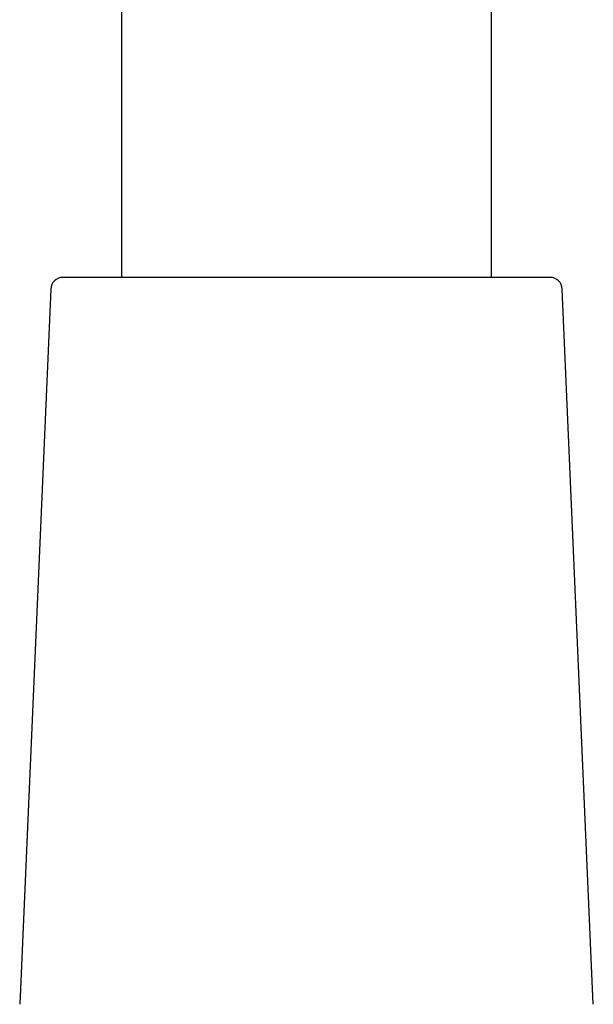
# Model space of a CAD drawing. Header units: millimetres. Extents: x 8 to 740, y 12 to 985.
# Tile 60 of 64: x 599 to 623, y 629 to 669. Entities that reach past the tile are written whole.
import ezdxf

# ---------------------------------------------------------------- set-up
doc = ezdxf.new("R2010")
doc.units = ezdxf.units.MM

msp = doc.modelspace()

# ---------------------------------------------------------------- linework, layer by layer
at = {"color": 7, "linetype": 'Continuous', "lineweight": 30}
for p, q in [((603.472, 671.319), (603.472, 658.54)), ((618.472, 658.54), (618.472, 671.319)), ((620.749, 658.54), (601.101, 658.54)), ((620.843, 658.54), (620.749, 658.54)), ((600.601, 658.062), (599.345, 629.062)), ((622.599, 629.062), (621.343, 658.062))]:
    msp.add_line(p, q, dxfattribs=at)
for centre, start, end in [((601.101, 658.04), 90, 177.5187), ((620.843, 658.04), 2.4813, 90)]:
    msp.add_arc(centre, 0.5, start, end, dxfattribs=at)

doc.saveas('drawing.dxf')
